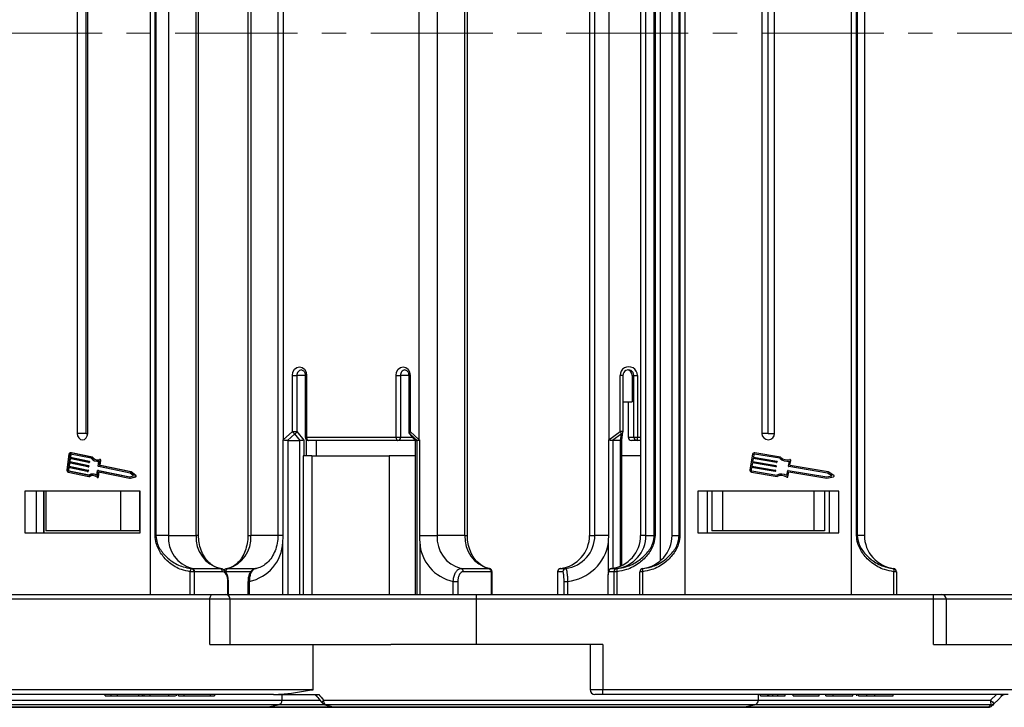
# Model space of a CAD drawing. Header units: millimetres. Extents: x -976 to 1106, y 28 to 1486.
# Tile 9 of 51: x -141 to 12, y 386 to 493. Entities that reach past the tile are written whole.
import ezdxf

# ---------------------------------------------------------------- set-up
doc = ezdxf.new("R2010")
doc.units = ezdxf.units.MM
doc.linetypes.add('CENTERX2', pattern=[20.32, 12.7, -2.54, 2.54, -2.54])

msp = doc.modelspace()

# ---------------------------------------------------------------- linework, layer by layer
at = {"color": 7, "linetype": 'Continuous', "lineweight": 25}
for p, q in [((-120.669, 490.732), (-120.669, 578.232)), ((-37.324, 578.232), (-37.324, 490.732)), ((-11.324, 490.732), (-11.324, 578.232)), ((-41.193, 573.029), (-41.193, 490.732)), ((-119.951, 490.732), (-119.951, 569.036)), ((-119.834, 569.036), (-119.834, 490.732)), ((-117.881, 569.036), (-117.881, 490.732)), ((-113.543, 490.732), (-113.543, 569.036)), ((-113.175, 490.732), (-113.175, 569.036)), ((-105.477, 569.036), (-105.477, 490.732)), ((-105.038, 569.036), (-105.038, 490.732)), ((-100.795, 569.036), (-100.795, 490.732)), ((-75.953, 569.036), (-75.953, 490.732)), ((-71.615, 490.732), (-71.615, 569.036)), ((-71.247, 490.732), (-71.247, 569.036)), ((-52.201, 569.036), (-52.201, 490.732)), ((-52.189, 569.036), (-52.189, 490.732)), ((-51.365, 490.732), (-51.365, 569.036)), ((-44.236, 569.036), (-44.236, 490.732)), ((-44.224, 569.036), (-44.224, 490.732)), ((-43.4, 490.732), (-43.4, 569.036)), ((-42.089, 490.732), (-42.089, 569.036)), ((-41.97, 569.036), (-41.97, 490.732)), ((-39.324, 490.732), (-39.324, 569.036)), ((-38.203, 490.732), (-38.203, 569.036)), ((-38.088, 569.036), (-38.088, 490.732)), ((-10.56, 490.732), (-10.56, 569.036)), ((-10.445, 569.036), (-10.445, 490.732)), ((-9.324, 569.036), (-9.324, 490.732)), ((-132.09, 553.132), (-132.09, 490.732)), ((-130.696, 490.732), (-130.696, 553.132)), ((-130.459, 490.732), (-130.459, 553.132)), ((-99.952, 554.125), (-99.952, 490.732)), ((-78.741, 490.732), (-78.741, 554.125)), ((-49.157, 554.125), (-49.157, 490.732)), ((-25.324, 553.132), (-25.324, 490.732)), ((-24.324, 490.732), (-24.324, 553.132)), ((-23.324, 490.732), (-23.324, 553.132)), ((-132.09, 490.732), (-132.09, 428.332)), ((-130.696, 428.332), (-130.696, 490.732)), ((-130.459, 428.332), (-130.459, 490.732)), ((-120.669, 403.232), (-120.669, 490.732)), ((-119.951, 412.429), (-119.951, 490.732)), ((-119.834, 490.732), (-119.834, 412.429)), ((-117.881, 490.732), (-117.881, 412.429)), ((-113.543, 412.429), (-113.543, 490.732)), ((-113.175, 412.429), (-113.175, 490.732)), ((-105.477, 490.732), (-105.477, 412.429)), ((-105.038, 490.732), (-105.038, 412.429)), ((-100.795, 490.732), (-100.795, 412.429)), ((-99.952, 490.732), (-99.952, 427.34)), ((-78.741, 427.34), (-78.741, 490.732)), ((-75.953, 490.732), (-75.953, 412.429)), ((-71.615, 412.429), (-71.615, 490.732)), ((-71.247, 412.429), (-71.247, 490.732)), ((-52.201, 490.732), (-52.201, 412.429)), ((-52.189, 490.732), (-52.189, 412.429)), ((-51.365, 412.429), (-51.365, 490.732)), ((-49.157, 490.732), (-49.157, 427.34)), ((-44.236, 490.732), (-44.236, 412.429)), ((-44.224, 490.732), (-44.224, 412.429)), ((-43.4, 412.429), (-43.4, 490.732)), ((-42.089, 412.429), (-42.089, 490.732)), ((-41.97, 490.732), (-41.97, 412.429)), ((-41.193, 490.732), (-41.193, 408.436)), ((-39.324, 412.429), (-39.324, 490.732)), ((-38.203, 412.429), (-38.203, 490.732)), ((-38.088, 490.732), (-38.088, 412.429)), ((-37.324, 490.732), (-37.324, 403.232)), ((-25.324, 490.732), (-25.324, 428.332)), ((-24.324, 428.332), (-24.324, 490.732)), ((-23.324, 428.332), (-23.324, 490.732)), ((-11.324, 403.232), (-11.324, 490.732)), ((-10.56, 412.429), (-10.56, 490.732)), ((-10.445, 490.732), (-10.445, 412.429)), ((-9.324, 490.732), (-9.324, 412.429)), ((-98.524, 428.609), (-98.524, 437.382)), ((-98.524, 437.382), (-97.827, 437.382)), ((-97.827, 437.382), (-97.827, 428.609)), ((-96.532, 437.382), (-96.532, 427.732)), ((-96.321, 437.382), (-96.321, 427.732)), ((-82.371, 427.732), (-82.371, 437.382)), ((-82.371, 437.382), (-81.674, 437.382)), ((-81.674, 437.382), (-81.674, 427.732)), ((-80.379, 437.382), (-80.379, 428.609)), ((-80.168, 437.382), (-80.168, 428.609)), ((-47.418, 428.609), (-47.418, 437.382)), ((-46.973, 428.609), (-46.973, 437.382)), ((-45.561, 437.382), (-45.286, 437.382)), ((-45.561, 437.382), (-45.561, 433.232)), ((-45.286, 437.382), (-44.734, 437.382)), ((-45.286, 427.732), (-45.286, 437.382)), ((-44.734, 437.382), (-44.734, 427.732)), ((-46.973, 433.232), (-45.561, 433.232)), ((-46.165, 433.232), (-46.165, 427.732)), ((-99.952, 427.34), (-98.524, 428.609)), ((-98.524, 428.609), (-97.827, 428.609)), ((-97.827, 428.609), (-96.729, 427.302)), ((-80.168, 428.609), (-78.741, 427.34)), ((-49.157, 427.34), (-47.418, 428.609)), ((-47.179, 427.279), (-46.979, 428.531)), ((-130.696, 428.332), (-132.09, 428.332)), ((-130.696, 428.332), (-130.459, 428.332)), ((-99.989, 412.429), (-99.989, 427.315)), ((-98.167, 428.256), (-99.321, 427.229)), ((-99.243, 427.232), (-97.351, 427.232)), ((-99.243, 427.232), (-99.243, 403.232)), ((-97.306, 427.231), (-98.167, 428.256)), ((-97.351, 403.232), (-97.351, 427.232)), ((-96.381, 427.374), (-96.381, 424.832)), ((-96.321, 427.732), (-82.371, 427.732)), ((-82.082, 427.232), (-96.032, 427.232)), ((-94.832, 427.232), (-94.832, 424.832)), ((-82.371, 427.732), (-81.674, 427.732)), ((-79.375, 427.232), (-82.082, 427.232)), ((-80.262, 428.288), (-79.372, 427.229)), ((-79.075, 427.229), (-80.229, 428.256)), ((-80.229, 428.256), (-79.369, 427.231)), ((-79.373, 427.234), (-79.373, 403.232)), ((-79.369, 427.231), (-79.366, 427.234)), ((-79.363, 427.232), (-79.089, 427.232)), ((-79.363, 427.232), (-79.363, 403.232)), ((-79.089, 403.232), (-79.089, 427.232)), ((-78.703, 427.315), (-78.703, 412.429)), ((-49.203, 412.429), (-49.203, 427.315)), ((-47.191, 428.256), (-48.598, 427.229)), ((-47.382, 427.232), (-48.548, 427.232)), ((-47.355, 427.231), (-47.191, 428.256)), ((-47.179, 407.73), (-47.179, 427.284)), ((-46.165, 427.732), (-45.286, 427.732)), ((-44.789, 427.232), (-45.668, 427.232)), ((-45.286, 427.732), (-44.734, 427.732)), ((-44.236, 427.232), (-44.789, 427.232)), ((-24.324, 428.332), (-25.324, 428.332)), ((-24.324, 428.332), (-23.324, 428.332)), ((-133.383, 425.073), (-133.719, 422.661)), ((-133.303, 424.436), (-133.373, 423.933)), ((-133.373, 423.933), (-130.401, 423.311)), ((-133.373, 423.933), (-133.257, 423.933)), ((-130.331, 423.814), (-133.303, 424.436)), ((-133.219, 425.039), (-133.275, 424.637)), ((-133.275, 424.637), (-130.303, 424.015)), ((-133.275, 424.637), (-133.159, 424.637)), ((-133.19, 424.412), (-133.257, 423.933)), ((-133.257, 423.933), (-130.285, 423.311)), ((-133.219, 425.039), (-133.103, 425.039)), ((-133.103, 425.039), (-133.159, 424.637)), ((-133.159, 424.637), (-130.187, 424.015)), ((-133.021, 425.328), (-133.137, 425.328)), ((-129.922, 424.452), (-133.123, 425.122)), ((-129.843, 424.643), (-133.095, 425.323)), ((-133.095, 425.323), (-132.979, 425.323)), ((-132.979, 425.323), (-133.021, 425.328)), ((-129.727, 424.643), (-132.979, 425.323)), ((-130.303, 424.015), (-130.187, 424.015)), ((-130.269, 423.956), (-130.283, 423.855)), ((-130.283, 423.855), (-130.167, 423.855)), ((-130.269, 423.956), (-130.153, 423.956)), ((-130.153, 423.956), (-130.167, 423.855)), ((-129.843, 424.643), (-129.727, 424.643)), ((-128.961, 423.985), (-128.845, 423.985)), ((-128.813, 423.237), (-128.704, 424.014)), ((-128.621, 423.404), (-128.519, 424.131)), ((-128.486, 424.25), (-128.601, 424.25)), ((-128.519, 424.131), (-128.404, 424.131)), ((-128.505, 423.404), (-128.404, 424.131)), ((-96.841, 424.832), (-96.841, 403.232)), ((-95.528, 424.832), (-96.841, 424.832)), ((-95.528, 424.832), (-95.528, 403.232)), ((-95.528, 424.832), (-83.454, 424.832)), ((-83.454, 424.832), (-83.454, 403.232)), ((-79.373, 424.832), (-83.454, 424.832)), ((-44.236, 424.832), (-47.179, 424.832)), ((-26.767, 425.073), (-27.179, 422.661)), ((-26.669, 424.436), (-26.755, 423.933)), ((-26.755, 423.933), (-23.111, 423.311)), ((-23.026, 423.814), (-26.669, 424.436)), ((-26.566, 425.039), (-26.634, 424.637)), ((-26.634, 424.637), (-22.991, 424.015)), ((-22.525, 424.452), (-26.448, 425.122)), ((-22.428, 424.643), (-26.414, 425.323)), ((-22.95, 423.956), (-22.967, 423.855)), ((-21.165, 423.237), (-21.032, 424.014)), ((-20.93, 423.404), (-20.805, 424.131)), ((-133.499, 423.029), (-133.555, 422.627)), ((-133.555, 422.627), (-133.439, 422.627)), ((-133.515, 422.308), (-130.263, 421.627)), ((-130.527, 422.407), (-133.499, 423.029)), ((-133.487, 422.509), (-130.286, 421.839)), ((-133.487, 422.509), (-133.371, 422.509)), ((-133.401, 423.732), (-133.471, 423.23)), ((-133.471, 423.23), (-130.499, 422.608)), ((-133.471, 423.23), (-133.355, 423.23)), ((-133.386, 423.005), (-133.439, 422.627)), ((-130.429, 423.11), (-133.401, 423.732)), ((-133.371, 422.509), (-130.253, 421.856)), ((-133.288, 423.709), (-133.355, 423.23)), ((-133.355, 423.23), (-130.383, 422.608)), ((-130.52, 422.406), (-130.404, 422.406)), ((-130.499, 422.608), (-130.383, 422.608)), ((-130.465, 422.549), (-130.479, 422.448)), ((-130.479, 422.448), (-130.363, 422.448)), ((-130.465, 422.549), (-130.349, 422.549)), ((-130.422, 423.109), (-130.306, 423.109)), ((-130.401, 423.311), (-130.285, 423.311)), ((-130.367, 423.252), (-130.381, 423.152)), ((-130.381, 423.152), (-130.265, 423.152)), ((-130.367, 423.252), (-130.251, 423.252)), ((-130.349, 422.549), (-130.363, 422.448)), ((-130.324, 423.813), (-130.208, 423.813)), ((-130.251, 423.252), (-130.265, 423.152)), ((-129.019, 421.757), (-128.911, 422.534)), ((-128.876, 421.571), (-128.768, 422.349)), ((-128.754, 422.576), (-128.87, 422.576)), ((-128.863, 422.575), (-123.923, 421.541)), ((-128.863, 422.575), (-128.747, 422.575)), ((-123.839, 422.144), (-128.779, 423.178)), ((-128.768, 422.349), (-123.917, 421.333)), ((-128.76, 421.571), (-128.655, 422.325)), ((-128.754, 422.576), (-128.747, 422.575)), ((-128.747, 422.575), (-123.874, 421.555)), ((-128.621, 423.404), (-128.505, 423.404)), ((-123.777, 422.338), (-128.587, 423.345)), ((-128.587, 423.345), (-128.471, 423.345)), ((-123.662, 422.338), (-128.471, 423.345)), ((-123.047, 421.763), (-123.777, 422.338)), ((-123.777, 422.338), (-123.662, 422.338)), ((-122.932, 421.763), (-123.662, 422.338)), ((-26.909, 423.029), (-26.978, 422.627)), ((-26.929, 422.308), (-22.943, 421.627)), ((-23.266, 422.407), (-26.909, 423.029)), ((-26.894, 422.509), (-22.971, 421.839)), ((-26.789, 423.732), (-26.875, 423.23)), ((-26.875, 423.23), (-23.232, 422.608)), ((-23.146, 423.11), (-26.789, 423.732)), ((-23.19, 422.549), (-23.207, 422.448)), ((-23.07, 423.252), (-23.087, 423.152)), ((-21.418, 421.757), (-21.285, 422.534)), ((-21.243, 421.571), (-21.11, 422.349)), ((-21.226, 422.575), (-15.171, 421.541)), ((-15.068, 422.144), (-21.123, 423.178)), ((-21.11, 422.349), (-15.165, 421.333)), ((-14.993, 422.338), (-20.888, 423.345)), ((-14.098, 421.763), (-14.993, 422.338)), ((-130.263, 421.627), (-130.147, 421.627)), ((-129.603, 421.986), (-129.719, 421.986)), ((-128.958, 421.486), (-128.842, 421.486)), ((-128.876, 421.571), (-128.76, 421.571)), ((-123.923, 421.541), (-123.302, 421.722)), ((-123.917, 421.333), (-123.073, 421.578)), ((-123.917, 421.333), (-123.802, 421.333)), ((-123.302, 421.722), (-123.839, 422.144)), ((-123.802, 421.333), (-122.957, 421.578)), ((-123.073, 421.578), (-122.957, 421.578)), ((-123.047, 421.763), (-122.932, 421.763)), ((-15.171, 421.541), (-14.41, 421.722)), ((-15.165, 421.333), (-14.13, 421.578)), ((-14.41, 421.722), (-15.068, 422.144)), ((-122.301, 419.332), (-140.248, 419.332)), ((-140.248, 419.332), (-140.248, 412.832)), ((-138.513, 419.332), (-138.513, 412.832)), ((-137.347, 419.332), (-137.347, 412.832)), ((-137.29, 419.332), (-137.29, 412.832)), ((-136.969, 419.332), (-136.969, 413.132)), ((-125.353, 419.332), (-125.353, 413.132)), ((-122.36, 419.332), (-122.36, 413.132)), ((-122.301, 412.832), (-122.301, 419.332)), ((-13.324, 419.332), (-35.324, 419.332)), ((-35.324, 419.332), (-35.324, 412.832)), ((-33.825, 419.332), (-33.825, 412.832)), ((-33.824, 419.332), (-33.824, 412.832)), ((-33.124, 419.332), (-33.124, 413.132)), ((-31.444, 419.332), (-31.444, 413.132)), ((-17.205, 419.332), (-17.205, 413.132)), ((-15.524, 419.332), (-15.524, 413.132)), ((-14.824, 419.332), (-14.824, 412.832)), ((-13.324, 412.832), (-13.324, 419.332)), ((-125.353, 413.132), (-136.969, 413.132)), ((-122.36, 413.132), (-125.353, 413.132)), ((-31.444, 413.132), (-33.124, 413.132)), ((-17.205, 413.132), (-31.444, 413.132)), ((-15.524, 413.132), (-17.205, 413.132)), ((-140.248, 412.832), (-122.301, 412.832)), ((-119.951, 412.429), (-119.834, 412.429)), ((-117.881, 412.429), (-119.834, 412.429)), ((-117.881, 412.429), (-113.543, 412.429)), ((-78.703, 412.429), (-75.953, 412.429)), ((-71.615, 412.429), (-75.953, 412.429)), ((-52.189, 412.429), (-52.201, 412.429)), ((-52.189, 412.429), (-51.365, 412.429)), ((-49.203, 412.429), (-51.365, 412.429)), ((-44.236, 412.429), (-44.224, 412.429)), ((-43.4, 412.429), (-44.224, 412.429)), ((-43.4, 412.429), (-42.089, 412.429)), ((-41.97, 412.429), (-42.089, 412.429)), ((-39.324, 412.429), (-38.203, 412.429)), ((-38.203, 412.429), (-38.088, 412.429)), ((-35.324, 412.832), (-13.324, 412.832)), ((-10.56, 412.429), (-10.445, 412.429)), ((-9.324, 412.429), (-10.445, 412.429)), ((-100.015, 403.232), (-100.015, 411.375)), ((-78.678, 411.375), (-78.678, 403.232)), ((-114.233, 407.264), (-114.159, 407.268)), ((-114.159, 407.268), (-109.822, 407.268)), ((-72.231, 407.268), (-67.894, 407.268)), ((-67.894, 407.268), (-67.82, 407.264)), ((-56.723, 407.268), (-55.899, 407.268)), ((-48.758, 407.268), (-47.934, 407.268)), ((-47.934, 407.268), (-47.92, 407.264)), ((-43.886, 407.268), (-43.886, 407.264)), ((-4.763, 407.264), (-4.763, 407.268)), ((-114.462, 403.232), (-114.462, 406.769)), ((-113.857, 406.769), (-114.462, 406.769)), ((-113.802, 406.772), (-113.857, 406.769)), ((-113.857, 406.769), (-113.857, 403.232)), ((-109.464, 406.772), (-113.802, 406.772)), ((-108.522, 405.262), (-108.552, 405.759)), ((-67.536, 406.772), (-71.873, 406.772)), ((-67.481, 406.769), (-67.536, 406.772)), ((-67.481, 403.232), (-67.481, 406.769)), ((-67.389, 403.232), (-67.389, 406.769)), ((-57.172, 406.769), (-57.172, 403.232)), ((-57.159, 406.772), (-57.169, 406.769)), ((-57.169, 406.769), (-57.169, 403.232)), ((-56.335, 406.772), (-57.159, 406.772)), ((-48.37, 406.772), (-49.194, 406.772)), ((-48.36, 406.769), (-48.37, 406.772)), ((-48.36, 403.232), (-48.36, 406.769)), ((-47.913, 406.769), (-48.36, 406.769)), ((-47.913, 406.769), (-47.913, 403.232)), ((-43.929, 406.769), (-44.324, 406.769)), ((-44.324, 403.232), (-44.324, 406.769)), ((-43.929, 406.769), (-43.929, 403.232)), ((-4.72, 403.232), (-4.72, 406.769)), ((-4.324, 406.769), (-4.72, 406.769)), ((-4.324, 406.769), (-4.324, 403.232)), ((-108.597, 403.232), (-108.597, 405.263)), ((-108.505, 403.232), (-108.505, 405.263)), ((-108.505, 405.263), (-108.505, 405.263)), ((-105.465, 405.263), (-105.465, 403.232)), ((-105.255, 405.263), (-105.255, 403.232)), ((-73.438, 405.263), (-72.741, 405.263)), ((-73.438, 403.232), (-73.438, 405.263)), ((-72.741, 405.263), (-72.741, 403.232)), ((-56.17, 405.263), (-55.618, 405.263)), ((-56.17, 403.232), (-56.17, 405.263)), ((-55.618, 405.263), (-55.618, 403.232)), ((-49.362, 405.263), (-49.362, 403.232)), ((-49.362, 405.263), (-49.359, 405.263)), ((-49.359, 405.263), (-49.359, 403.232)), ((-111.401, 402.482), (-169.55, 402.482)), ((-169.117, 403.232), (-110.967, 403.232)), ((-111.401, 395.432), (-111.401, 402.482)), ((-110.967, 403.232), (-108.995, 403.232)), ((-108.995, 403.232), (-69.824, 403.232)), ((-108.245, 395.432), (-108.245, 402.482)), ((-69.824, 402.482), (-69.824, 403.232)), ((-69.824, 403.232), (1.454, 403.232)), ((-69.824, 395.432), (-69.824, 402.482)), ((1.454, 402.482), (-69.824, 402.482)), ((1.454, 402.482), (1.454, 403.232)), ((1.454, 403.232), (2.704, 403.232)), ((1.454, 395.432), (1.454, 402.482)), ((2.704, 403.232), (21.176, 403.232)), ((3.454, 395.432), (3.454, 402.482)), ((-111.401, 395.432), (-95.312, 395.432)), ((-95.312, 388.35), (-95.312, 395.432)), ((-95.312, 395.432), (-83.198, 395.432)), ((-69.824, 395.432), (-83.198, 395.432)), ((-50.102, 395.432), (-69.824, 395.432)), ((-52.102, 395.432), (-52.102, 388.382)), ((-50.102, 395.432), (-50.102, 388.382)), ((1.454, 395.432), (21.176, 395.432)), ((-153.461, 388.382), (-95.565, 388.382)), ((-101.477, 387.632), (-153.027, 387.632)), ((-127.737, 387.432), (-127.737, 387.632)), ((-127.737, 387.432), (-126.795, 387.432)), ((-126.795, 387.432), (-126.795, 387.632)), ((-126.795, 387.432), (-125.791, 387.432)), ((-125.791, 387.432), (-125.791, 387.632)), ((-125.791, 387.432), (-122.465, 387.432)), ((-123.986, 387.407), (-123.986, 387.432)), ((-122.465, 387.432), (-122.465, 387.632)), ((-122.465, 387.432), (-121.887, 387.432)), ((-121.887, 387.432), (-121.887, 387.632)), ((-121.887, 387.432), (-121.65, 387.432)), ((-121.65, 387.432), (-121.65, 387.632)), ((-121.65, 387.432), (-120.708, 387.432)), ((-120.708, 387.432), (-120.708, 387.632)), ((-120.708, 387.432), (-117.817, 387.432)), ((-117.817, 387.432), (-117.817, 387.632)), ((-117.817, 387.432), (-116.79, 387.432)), ((-116.661, 387.632), (-116.661, 387.407)), ((-116.321, 387.432), (-116.321, 387.632)), ((-115.425, 387.432), (-115.425, 387.632)), ((-111.312, 387.432), (-111.312, 387.632)), ((-110.613, 387.407), (-110.613, 387.632)), ((-101.477, 387.632), (-94.424, 387.632)), ((-100.131, 386.747), (-100.131, 387.632)), ((-50.102, 387.632), (-51.352, 387.632)), ((-50.102, 388.382), (20.865, 388.382)), ((-50.102, 387.632), (-50.102, 388.382)), ((13.086, 387.632), (-50.102, 387.632)), ((-25.866, 386.747), (-25.866, 387.632)), ((-25.516, 387.432), (-25.516, 387.632)), ((-25.516, 387.432), (-24.362, 387.432)), ((-24.362, 387.432), (-24.362, 387.632)), ((-24.206, 387.432), (-24.206, 387.632)), ((-23.588, 387.432), (-23.588, 387.632)), ((-22.824, 387.432), (-22.824, 387.632)), ((-22.824, 387.432), (-21.67, 387.432)), ((-21.67, 387.432), (-21.67, 387.632)), ((-20.439, 387.432), (-20.439, 387.632)), ((-20.439, 387.432), (-16.362, 387.432)), ((-16.362, 387.432), (-16.362, 387.632)), ((-15.362, 387.432), (-15.362, 387.632)), ((-15.362, 387.432), (-14.208, 387.432)), ((-14.208, 387.432), (-14.208, 387.632)), ((-14.208, 387.432), (-11.131, 387.432)), ((-11.131, 387.432), (-11.131, 387.632)), ((-10.516, 387.432), (-10.516, 387.632)), ((-10.248, 387.432), (-10.248, 387.632)), ((-8.943, 387.432), (-8.943, 387.632)), ((-7.678, 387.432), (-7.678, 387.632)), ((-4.824, 387.432), (-4.824, 387.632)), ((10.36, 386.747), (11.26, 387.632)), ((-102.705, 385.632), (-182.394, 385.632)), ((-91.901, 385.632), (-102.705, 385.632)), ((-102.558, 385.647), (-100.733, 386.012)), ((-93.465, 386.033), (-92.099, 385.666)), ((-28.44, 385.632), (-91.901, 385.632)), ((10.028, 385.632), (-28.44, 385.632)), ((-28.293, 385.647), (-26.469, 386.012))]:
    msp.add_line(p, q, dxfattribs=at)
at = {"color": 1, "linetype": 'CENTERX2', "lineweight": 13, "ltscale": 1.5}
msp.add_line((877.614, 490.732), (-237.614, 490.732), dxfattribs=at)
at = {"color": 8, "linetype": 'Continuous', "lineweight": 25}
for p, q in [((-96.532, 437.382), (-97.827, 437.382)), ((-96.321, 437.382), (-96.532, 437.382)), ((-80.379, 437.382), (-81.674, 437.382)), ((-80.168, 437.382), (-80.379, 437.382)), ((-46.973, 437.382), (-47.418, 437.382)), ((-80.168, 428.609), (-80.379, 428.609)), ((-46.973, 428.609), (-47.418, 428.609)), ((-96.729, 427.302), (-96.729, 424.832)), ((-96.321, 427.732), (-96.532, 427.732)), ((-81.674, 427.732), (-79.796, 427.732)), ((-48.548, 427.232), (-48.548, 407.299)), ((-47.382, 407.638), (-47.382, 427.232)), ((-44.734, 427.732), (-44.236, 427.732)), ((-113.175, 412.429), (-113.543, 412.429)), ((-105.477, 412.429), (-105.038, 412.429)), ((-100.795, 412.429), (-105.038, 412.429)), ((-99.989, 412.429), (-100.795, 412.429)), ((-71.615, 412.429), (-71.247, 412.429)), ((-49.235, 406.806), (-49.235, 411.375)), ((-108.6, 407.268), (-104.167, 407.268)), ((-105.004, 406.772), (-108.942, 406.772)), ((-67.389, 406.769), (-67.481, 406.769)), ((-57.169, 406.769), (-57.172, 406.769)), ((-108.597, 405.263), (-108.505, 405.263)), ((-105.465, 405.263), (-105.255, 405.263)), ((-108.245, 402.482), (-111.401, 402.482)), ((-69.824, 402.482), (-108.245, 402.482)), ((3.454, 402.482), (1.454, 402.482)), ((21.176, 402.482), (3.454, 402.482)), ((-52.102, 388.382), (-50.102, 388.382)), ((-184.951, 386.747), (-100.131, 386.747)), ((-100.733, 386.012), (-184.392, 386.012)), ((-182.53, 385.647), (-102.558, 385.647)), ((-102.558, 385.647), (-92.048, 385.647)), ((-93.446, 386.012), (-100.733, 386.012)), ((-100.131, 386.747), (-94.305, 386.747)), ((-93.671, 386.747), (-25.866, 386.747)), ((-26.469, 386.012), (-93.345, 386.012)), ((-91.979, 385.647), (-28.293, 385.647)), ((-28.293, 385.647), (10.02, 385.647)), ((10.387, 386.012), (-26.469, 386.012)), ((-25.866, 386.747), (10.36, 386.747))]:
    msp.add_line(p, q, dxfattribs=at)
at = {"color": 7, "linetype": 'Continuous', "lineweight": 25, "flags": 128}
for points in [[(-98.524, 437.382), (-98.44, 437.899), (-98.202, 438.337), (-97.844, 438.63), (-97.423, 438.732), (-97.001, 438.63), (-96.644, 438.337), (-96.405, 437.899), (-96.321, 437.382)], [(-82.371, 437.382), (-82.287, 437.899), (-82.049, 438.337), (-81.691, 438.63), (-81.27, 438.732), (-80.848, 438.63), (-80.491, 438.337), (-80.252, 437.899), (-80.168, 437.382)], [(-132.09, 428.332), (-132.028, 427.95), (-131.851, 427.625), (-131.587, 427.409), (-131.274, 427.332), (-130.962, 427.409), (-130.698, 427.625), (-130.521, 427.95), (-130.459, 428.332)], [(-96.321, 427.732), (-96.316, 427.635), (-96.299, 427.541), (-96.273, 427.455), (-96.237, 427.379), (-96.193, 427.317), (-96.143, 427.271), (-96.089, 427.242), (-96.032, 427.232)], [(-82.371, 427.732), (-82.366, 427.635), (-82.349, 427.541), (-82.322, 427.455), (-82.286, 427.379), (-82.243, 427.317), (-82.193, 427.271), (-82.138, 427.242), (-82.082, 427.232)], [(-128.707, 423.994), (-128.752, 423.989), (-128.845, 423.985)], [(-128.519, 424.131), (-128.518, 424.157), (-128.523, 424.182), (-128.532, 424.205), (-128.546, 424.224), (-128.563, 424.239), (-128.582, 424.248), (-128.603, 424.25), (-128.624, 424.247)], [(-129.006, 421.505), (-128.987, 421.493), (-128.967, 421.487), (-128.946, 421.487), (-128.926, 421.494), (-128.908, 421.507), (-128.893, 421.525), (-128.882, 421.547), (-128.876, 421.571)], [(-111.401, 402.482), (-111.393, 402.629), (-111.368, 402.769), (-111.328, 402.899), (-111.274, 403.013), (-111.208, 403.106), (-111.133, 403.175), (-111.052, 403.218), (-110.967, 403.232)], [(12.119, 387.413), (11.521, 386.815), (10.924, 386.217)], [(12.491, 387.632), (12.492, 387.629), (12.493, 387.625), (12.493, 387.623), (12.494, 387.62), (12.494, 387.619), (12.494, 387.617), (12.494, 387.616), (12.494, 387.616)], [(10.02, 385.647), (10.021, 385.644), (10.022, 385.641), (10.023, 385.638), (10.024, 385.636), (10.025, 385.635), (10.026, 385.633), (10.027, 385.633), (10.028, 385.632)]]:
    msp.add_lwpolyline(points, dxfattribs=at)
at = {"color": 8, "linetype": 'Continuous', "lineweight": 25, "flags": 128}
for points in [[(-80.262, 428.288), (-80.261, 428.286), (-80.229, 428.256)], [(-93.839, 386.264), (-93.859, 386.3), (-93.868, 386.366), (-93.852, 386.447), (-93.813, 386.54), (-93.752, 386.642), (-93.671, 386.747)]]:
    msp.add_lwpolyline(points, dxfattribs=at)
at = {"color": 8, "linetype": 'Continuous', "lineweight": 25}
for centre, radius, start, end in [((-97.06, 437.464), 0.772, 95.42144, 186.08973), ((-80.907, 437.464), 0.772, 95.42144, 186.08973), ((-47.35, 428.598), 0.377, 294.92685, 349.7374), ((-56.674, 406.773), 0.495, 119.84764, 180.5216), ((-94.689, 387.57), 0.184, 159.98018, 214.46987)]:
    msp.add_arc(centre, radius, start, end, dxfattribs=at)
at = {"color": 7, "linetype": 'Continuous', "lineweight": 25}
for centre, radius, start, end in [((-46.076, 437.389), 1.342, 359.72068, 180.27932), ((-46.131, 437.387), 0.845, 359.72003, 180.27997), ((-46.409, 437.385), 0.848, 359.84716, 80.45577), ((-97.68, 429.106), 0.979, 210.45082, 240.20705), ((-98.469, 428.886), 0.699, 295.64552, 336.68763), ((-79.879, 428.609), 0.5, 180, 220.0352), ((-79.886, 428.379), 0.365, 140.78343, 199.6972), ((-49.71, 426.89), 2.866, 28.4687, 36.87375), ((-47.473, 428.609), 0.5, 350.93241, 0), ((-99.13, 427.828), 0.956, 210.68066, 216.1139), ((-96.032, 427.732), 0.5, 180, 270), ((-82.133, 427.691), 0.461, 276.38231, 5.20124), ((-78.05, 426.93), 0.803, 149.27378, 155.36932), ((-53.529, 424.187), 5.39, 34.81271, 35.79781), ((-45.667, 427.731), 0.498, 179.82654, 269.82578), ((-44.788, 427.731), 0.499, 179.82822, 269.82581), ((-45.914, 427.609), 1.186, 341.48706, 5.97502), ((-24.324, 428.332), 1, 180, 0), ((-133.122, 425.065), 0.26, 83.86664, 178.05664), ((-133.132, 425.036), 0.0868, 83.88233, 178.04727), ((-133, 425.028), 0.104, 127.4606, 173.64324), ((-130.326, 423.857), 0.0434, 263.8604, 358.05905), ((-130.318, 423.966), 0.0508, 348.0774, 71.97964), ((-130.211, 423.857), 0.0446, 274.56064, 357.36406), ((-130.203, 423.966), 0.0508, 348.06656, 71.99048), ((-128.954, 425.231), 1.242, 218.8116, 281.62034), ((-128.96, 425.286), 1.093, 216.08769, 287.91745), ((-128.812, 425.334), 1.147, 217.08, 265.45546), ((-128.496, 424.155), 0.0958, 345.52993, 83.54975), ((-26.465, 425.022), 0.306, 80.30687, 170.30687), ((-26.465, 425.022), 0.102, 80.30687, 170.30687), ((-23.017, 423.864), 0.051, 260.30687, 350.30687), ((-23, 423.965), 0.051, 350.30687, 80.30687), ((-21.347, 425.705), 1.719, 226.74758, 280.54353), ((-21.347, 425.705), 1.515, 224.48921, 285.82188), ((-20.906, 424.148), 0.102, 350.30687, 105.82188), ((-133.42, 422.598), 0.305, 168.05573, 251.98262), ((-133.455, 422.606), 0.102, 168.05344, 251.98643), ((-133.34, 422.606), 0.102, 168.05344, 251.98643), ((-130.522, 422.45), 0.0434, 263.87341, 358.02844), ((-130.514, 422.559), 0.0508, 348.03906, 71.99622), ((-130.424, 423.153), 0.0434, 263.89383, 358.02829), ((-130.408, 422.45), 0.0446, 274.56904, 357.33485), ((-130.416, 423.263), 0.0508, 348.0774, 71.97964), ((-130.399, 422.559), 0.0508, 348.03906, 71.99622), ((-130.309, 423.154), 0.0446, 274.5471, 357.35679), ((-130.301, 423.263), 0.0508, 348.0774, 71.97964), ((-128.867, 422.532), 0.0434, 83.84533, 178.07412), ((-128.763, 423.227), 0.0508, 168.0295, 251.99322), ((-128.571, 423.393), 0.0508, 168.0774, 251.97964), ((-128.455, 423.393), 0.0508, 168.0774, 251.97964), ((-26.877, 422.61), 0.306, 170.30687, 260.30687), ((-26.877, 422.61), 0.102, 170.30687, 260.30687), ((-23.257, 422.457), 0.051, 260.30687, 350.30687), ((-23.24, 422.557), 0.051, 350.30687, 80.30687), ((-23.137, 423.16), 0.051, 260.30687, 350.30687), ((-23.12, 423.261), 0.051, 350.30687, 80.30687), ((-21.235, 422.525), 0.051, 80.30687, 170.30687), ((-21.115, 423.229), 0.051, 170.30687, 260.30687), ((-20.879, 423.395), 0.051, 170.30687, 260.30687), ((-129.717, 420.803), 1.182, 53.78917, 118.7824), ((-129.716, 420.728), 1.053, 47.5832, 121.29344), ((-129.597, 420.728), 1.055, 93.48284, 121.46446), ((-129.61, 420.789), 1.197, 59.88449, 89.66515), ((-128.85, 421.576), 0.0897, 274.8288, 357.08549), ((-123.118, 421.679), 0.11, 293.90506, 50.23032), ((-123.002, 421.679), 0.11, 293.90506, 50.23032), ((-22.276, 420.267), 1.719, 60.07022, 113.86617), ((-22.276, 420.267), 1.515, 54.79186, 116.12453), ((-21.343, 421.588), 0.102, 234.79186, 350.30687), ((-14.153, 421.678), 0.102, 283.32833, 57.28541), ((-112.946, 412.065), 4.948, 175.78294, 255.80645), ((-108.609, 412.065), 4.948, 175.78328, 255.80611), ((-109.943, 412.004), 4.923, 285.83162, 4.94953), ((-71.018, 412.065), 4.948, 175.78307, 255.80632), ((-66.681, 412.065), 4.948, 175.78323, 255.80637), ((-57.378, 412.416), 5.189, 277.25429, 0.14479), ((-56.554, 412.416), 5.189, 277.25429, 0.14479), ((-49.413, 412.415), 5.189, 277.25401, 0.14506), ((-48.589, 412.416), 5.189, 277.2542, 0.14488), ((-44.524, 412.429), 5.2, 277.05413, 0), ((-4.124, 412.429), 5.2, 180, 262.94587), ((-106.579, 411.7), 6.572, 281.62527, 357.16445), ((-72.114, 411.7), 6.572, 182.83552, 258.37491), ((-56.336, 412.402), 7.176, 275.74335, 351.76572), ((-113.882, 406.801), 0.581, 127.18951, 183.22129), ((-114.353, 406.782), 0.497, 358.45666, 76.02158), ((-114.276, 406.807), 0.476, 355.78283, 75.80486), ((-109.939, 406.807), 0.476, 355.78589, 75.80407), ((-108.471, 406.813), 0.473, 105.83382, 184.94944), ((-72.348, 406.807), 0.476, 355.78283, 75.80486), ((-68.011, 406.807), 0.476, 355.78413, 75.80356), ((-67.932, 406.823), 0.455, 353.11534, 75.74777), ((-67.889, 406.769), 0.5, 360, 80.97776), ((-56.672, 406.769), 0.5, 120.41037, 180), ((-56.66, 406.773), 0.499, 97.25744, 180.14187), ((-55.836, 406.773), 0.499, 97.25631, 180.143), ((-48.695, 406.773), 0.499, 97.25562, 180.14563), ((-47.871, 406.773), 0.499, 97.25562, 180.14563), ((-47.857, 406.765), 0.503, 97.1936, 179.61534), ((-46.439, 407.037), 1.498, 171.29304, 190.31713), ((-43.824, 406.772), 0.5, 97.05413, 180), ((-43.825, 406.768), 0.499, 96.9666, 179.95043), ((-43.196, 406.954), 0.756, 155.78619, 194.16765), ((-4.824, 406.772), 0.5, 0, 82.94587), ((-5.453, 406.954), 0.756, 345.83178, 24.21267), ((-4.824, 406.768), 0.499, 0.04968, 83.03232), ((-108.995, 402.482), 0.75, 0, 90), ((2.704, 402.482), 0.75, 0, 90), ((-95.566, 387.374), 1.008, 75.41024, 89.96924), ((-94.265, 388.383), 1.301, 180.01215, 181.79859), ((-51.352, 388.382), 0.75, 180, 270), ((15.138, 390.808), 4.544, 224.34638, 228.36066), ((-102.705, 386.382), 0.75, 270, 281.30993), ((-100.881, 386.747), 0.75, 281.30993, 0), ((-93.265, 386.747), 0.75, 220.09253, 255.0166), ((-92.901, 386.649), 0.777, 172.72499, 235.11444), ((-93.369, 386.361), 0.35, 255.10155, 273.96987), ((-91.901, 386.382), 0.75, 255.04657, 270), ((-92.004, 385.997), 0.351, 255.13244, 274.1316), ((-91.9, 385.854), 0.222, 249.11166, 269.8085), ((-28.44, 386.382), 0.75, 270, 281.30993), ((-26.616, 386.747), 0.75, 281.30993, 0), ((10.058, 386.356), 0.71, 266.91788, 314.78326), ((10.028, 386.382), 0.75, 270, 315), ((16.581, 386.609), 6.223, 178.72178, 185.50203), ((14.857, 390.966), 6.166, 223.16724, 230.36567), ((10.423, 386.721), 0.71, 267.03133, 314.78241)]:
    msp.add_arc(centre, radius, start, end, dxfattribs=at)
for centre, major_axis, ratio, start_param, end_param in [((-98.795, 426.308), (1.956, 0.59), 0.704898, 1.9778606, 2.0005808), ((-99.437, 426.232), (0.773, 0.773), 0.8218828, 0.6879424, 0.766819), ((-97.545, 426.232), (0.773, 0.773), 0.8218828, 0.6416392, 0.6879424), ((-78.373, 426.232), (-0.997, 0.997), 0.0713967, 6.2119095, 6.2582128), ((-78.099, 426.232), (-0.997, 0.997), 0.0713967, 6.133033, 6.2119095), ((-77.584, 426.308), (1.997, -1.494), 0.0685133, 2.2159358, 2.2386561), ((-49.377, 426.308), (1.952, 1.364), 0.3198437, 1.2408292, 1.2635495), ((-49.344, 426.232), (0.948, 0.948), 0.3364684, 0.3245694, 0.403446), ((-48.179, 426.232), (0.948, 0.948), 0.3364684, 0.2782662, 0.3245694), ((-69.866, 388.693), (42.006, -41.13), 0.3184331, 4.4224891, 4.4429677)]:
    msp.add_ellipse(centre, major_axis=major_axis, ratio=ratio, start_param=start_param, end_param=end_param, dxfattribs=at)
for points, knots in [([(-97.134, 438.226), (-97.124, 438.228), (-97.042, 438.244), (-96.901, 438.178), (-96.713, 438.008), (-96.586, 437.764), (-96.536, 437.543), (-96.533, 437.414), (-96.532, 437.382)], [0, 0, 0, 0, 0.0393121, 0.3146688, 0.531364, 0.7332737, 0.9354097, 1, 1, 1, 1]), ([(-80.981, 438.226), (-80.971, 438.228), (-80.889, 438.244), (-80.748, 438.178), (-80.56, 438.008), (-80.433, 437.764), (-80.383, 437.543), (-80.38, 437.414), (-80.379, 437.382)], [0, 0, 0, 0, 0.0393142, 0.3146686, 0.5313636, 0.7332744, 0.9354096, 1, 1, 1, 1]), ([(-99.902, 427.264), (-99.913, 427.266), (-99.932, 427.27), (-99.957, 427.277), (-99.974, 427.285), (-99.984, 427.297), (-99.988, 427.306), (-99.988, 427.312), (-99.989, 427.315)], [0, 0, 0, 0, 0.3120082, 0.5308935, 0.7513183, 0.8426019, 0.9348029, 1, 1, 1, 1]), ([(-99.321, 427.229), (-99.406, 427.227), (-99.59, 427.221), (-99.785, 427.246), (-99.887, 427.262), (-99.902, 427.264)], [0, 0, 0, 0, 0.4210415, 0.915761, 1, 1, 1, 1]), ([(-96.729, 427.302), (-96.73, 427.302), (-96.762, 427.293), (-96.86, 427.267), (-97.049, 427.232), (-97.225, 427.231), (-97.306, 427.231)], [0, 0, 0, 0, 0.0100763, 0.2295002, 0.6470014, 1, 1, 1, 1]), ([(-78.78, 427.264), (-78.829, 427.255), (-78.955, 427.23), (-79.041, 427.219), (-79.071, 427.228), (-79.075, 427.229)], [0, 0, 0, 0, 0.3574756, 0.9219708, 1, 1, 1, 1]), ([(-78.703, 427.315), (-78.703, 427.313), (-78.704, 427.308), (-78.706, 427.3), (-78.712, 427.291), (-78.729, 427.277), (-78.754, 427.27), (-78.773, 427.266), (-78.78, 427.264)], [0, 0, 0, 0, 0.0449236, 0.1257297, 0.2065167, 0.3390428, 0.7568713, 1, 1, 1, 1]), ([(-49.104, 427.264), (-49.116, 427.266), (-49.137, 427.27), (-49.166, 427.277), (-49.186, 427.285), (-49.198, 427.297), (-49.202, 427.306), (-49.202, 427.312), (-49.203, 427.315)], [0, 0, 0, 0, 0.3119931, 0.530828, 0.7513333, 0.8426098, 0.9347901, 1, 1, 1, 1]), ([(-48.598, 427.229), (-48.659, 427.227), (-48.791, 427.221), (-48.977, 427.246), (-49.088, 427.262), (-49.104, 427.264)], [0, 0, 0, 0, 0.4210283, 0.9157523, 1, 1, 1, 1]), ([(-47.181, 427.28), (-47.18, 427.278), (-47.177, 427.26), (-47.221, 427.232), (-47.313, 427.232), (-47.355, 427.231)], [0, 0, 0, 0, 0.0458123, 0.5628339, 1, 1, 1, 1]), ([(-114.462, 406.769), (-114.925, 406.855), (-116.078, 407.071), (-117.671, 408.001), (-118.997, 409.447), (-119.801, 410.958), (-119.908, 412.006), (-119.951, 412.429)], [0, 0, 0, 0, 0.1717586, 0.4284861, 0.6465018, 0.8576675, 1, 1, 1, 1]), ([(-119.834, 412.429), (-119.784, 412.021), (-119.659, 411.007), (-118.773, 409.609), (-117.397, 408.313), (-115.859, 407.567), (-114.742, 407.321), (-114.291, 407.27), (-114.233, 407.264)], [0, 0, 0, 0, 0.1442722, 0.3583691, 0.5770625, 0.8312307, 0.9783718, 1, 1, 1, 1]), ([(-109.604, 407.245), (-109.729, 407.264), (-110.129, 407.324), (-110.793, 407.596), (-111.579, 408.184), (-112.271, 409.033), (-112.801, 410.11), (-113.12, 411.269), (-113.157, 412.061), (-113.175, 412.429)], [0, 0, 0, 0, 0.0728758, 0.233331, 0.3860656, 0.5488349, 0.7074027, 0.8641637, 1, 1, 1, 1]), ([(-105.477, 412.429), (-105.482, 412.223), (-105.498, 411.598), (-105.686, 410.574), (-106.101, 409.461), (-106.68, 408.532), (-107.367, 407.84), (-108.101, 407.389), (-108.584, 407.293), (-108.827, 407.244)], [0, 0, 0, 0, 0.075366, 0.2289588, 0.3821447, 0.5347899, 0.6876576, 0.8431025, 1, 1, 1, 1]), ([(-100.795, 412.429), (-100.801, 412.225), (-100.818, 411.603), (-101.014, 410.583), (-101.451, 409.469), (-102.066, 408.537), (-102.805, 407.838), (-103.588, 407.391), (-104.113, 407.293), (-104.366, 407.245)], [0, 0, 0, 0, 0.0752168, 0.2301799, 0.3849407, 0.539443, 0.6946506, 0.8528218, 1, 1, 1, 1]), ([(-100.015, 411.375), (-100.014, 411.389), (-99.997, 411.74), (-99.993, 412.092), (-99.989, 412.429)], [0, 0, 0, 0, 0.0418173, 1, 1, 1, 1]), ([(-78.703, 412.429), (-78.699, 412.092), (-78.695, 411.74), (-78.678, 411.389), (-78.678, 411.375)], [0, 0, 0, 0, 0.9581831, 1, 1, 1, 1]), ([(-68.799, 407.625), (-68.851, 407.647), (-69.163, 407.776), (-69.722, 408.272), (-70.401, 409.122), (-70.913, 410.22), (-71.201, 411.349), (-71.233, 412.101), (-71.247, 412.429)], [0, 0, 0, 0, 0.0388297, 0.2337296, 0.4414038, 0.6441417, 0.8447667, 1, 1, 1, 1]), ([(-49.235, 411.375), (-49.234, 411.389), (-49.213, 411.74), (-49.208, 412.092), (-49.203, 412.429)], [0, 0, 0, 0, 0.0418171, 1, 1, 1, 1]), ([(-47.92, 407.264), (-47.457, 407.337), (-46.295, 407.521), (-44.648, 408.318), (-43.21, 409.607), (-42.275, 411.008), (-42.142, 412.021), (-42.089, 412.429)], [0, 0, 0, 0, 0.1686992, 0.4228881, 0.6416003, 0.8557161, 1, 1, 1, 1]), ([(-41.97, 412.429), (-42.017, 412.006), (-42.132, 410.958), (-43.003, 409.447), (-44.439, 408.001), (-46.163, 407.071), (-47.412, 406.855), (-47.913, 406.769)], [0, 0, 0, 0, 0.1423329, 0.3534992, 0.5715144, 0.8282429, 1, 1, 1, 1]), ([(-38.088, 412.429), (-38.134, 412.006), (-38.248, 410.958), (-39.103, 409.447), (-40.515, 408.001), (-42.21, 407.071), (-43.437, 406.855), (-43.929, 406.769)], [0, 0, 0, 0, 0.1423325, 0.3534988, 0.5715136, 0.8282417, 1, 1, 1, 1]), ([(-43.886, 407.264), (-43.435, 407.337), (-42.305, 407.521), (-40.702, 408.318), (-39.299, 409.607), (-38.385, 411.008), (-38.256, 412.021), (-38.203, 412.429)], [0, 0, 0, 0, 0.1686994, 0.4228874, 0.6416001, 0.8557156, 1, 1, 1, 1]), ([(-4.72, 406.769), (-5.212, 406.855), (-6.439, 407.071), (-8.134, 408.001), (-9.545, 409.447), (-10.401, 410.958), (-10.515, 412.006), (-10.56, 412.429)], [0, 0, 0, 0, 0.17175827, 0.42848639, 0.64650118, 0.85766751, 1, 1, 1, 1]), ([(-10.445, 412.429), (-10.393, 412.021), (-10.263, 411.007), (-9.349, 409.609), (-7.947, 408.313), (-6.395, 407.567), (-5.274, 407.321), (-4.821, 407.27), (-4.763, 407.264)], [0, 0, 0, 0, 0.144272, 0.3583691, 0.5770626, 0.8312297, 0.9783707, 1, 1, 1, 1]), ([(-108.552, 405.759), (-108.554, 405.781), (-108.568, 406.059), (-108.765, 406.524), (-109.116, 407), (-109.521, 407.253), (-109.778, 407.249), (-109.872, 407.247)], [0, 0, 0, 0, 0.0264019, 0.3359105, 0.6244752, 0.8628916, 1, 1, 1, 1]), ([(-108.729, 407.23), (-108.783, 407.228), (-108.997, 407.221), (-109.211, 407.103), (-109.324, 406.965), (-109.33, 406.958)], [0, 0, 0, 0, 0.2426732, 0.9614175, 1, 1, 1, 1]), ([(-104.098, 407.259), (-104.123, 407.263), (-104.3, 407.291), (-104.627, 407.151), (-105.006, 406.837), (-105.297, 406.323), (-105.462, 405.758), (-105.447, 405.384), (-105.442, 405.263)], [0, 0, 0, 0, 0.031295, 0.2183328, 0.4063, 0.6270875, 0.8790694, 1, 1, 1, 1]), ([(-104.148, 407.268), (-104.277, 407.246), (-104.534, 407.202), (-104.869, 406.86), (-105.117, 406.356), (-105.245, 405.791), (-105.252, 405.414), (-105.255, 405.263)], [0, 0, 0, 0, 0.2132163, 0.4262458, 0.6399026, 0.8548899, 1, 1, 1, 1]), ([(-73.438, 405.263), (-73.42, 405.489), (-73.385, 405.942), (-73.169, 406.545), (-72.86, 406.999), (-72.528, 407.235), (-72.314, 407.259), (-72.231, 407.268)], [0, 0, 0, 0, 0.21599551, 0.43201377, 0.64792186, 0.86290046, 1, 1, 1, 1]), ([(-67.82, 407.264), (-68.108, 407.332), (-68.785, 407.492), (-69.396, 408.04), (-69.746, 408.354)], [0, 0, 0, 0, 0.4255129, 1, 1, 1, 1]), ([(-56.726, 407.261), (-56.742, 407.261), (-56.812, 407.262), (-56.872, 407.227), (-56.919, 407.2)], [0, 0, 0, 0, 0.232723, 1, 1, 1, 1]), ([(-55.899, 407.268), (-55.873, 407.246), (-55.823, 407.202), (-55.744, 406.86), (-55.678, 406.356), (-55.635, 405.791), (-55.623, 405.414), (-55.618, 405.263)], [0, 0, 0, 0, 0.2132203, 0.4262476, 0.6399026, 0.8548893, 1, 1, 1, 1]), ([(-48.765, 407.256), (-48.8, 407.254), (-48.893, 407.247), (-49.015, 407.17), (-49.118, 407.068), (-49.186, 406.956), (-49.24, 406.814), (-49.29, 406.588), (-49.335, 406.174), (-49.361, 405.673), (-49.359, 405.368), (-49.359, 405.263)], [0, 0, 0, 0, 0.04007007, 0.103274, 0.16030067, 0.21794456, 0.29011778, 0.43280561, 0.67373673, 0.88763534, 1, 1, 1, 1]), ([(-108.597, 405.263), (-108.601, 405.377), (-108.612, 405.66), (-108.718, 406.085), (-108.914, 406.464), (-109.173, 406.722), (-109.367, 406.755), (-109.464, 406.772)], [0, 0, 0, 0, 0.1452315, 0.3604009, 0.5741416, 0.7870542, 1, 1, 1, 1]), ([(-71.873, 406.772), (-71.936, 406.765), (-72.095, 406.747), (-72.339, 406.569), (-72.561, 406.227), (-72.712, 405.774), (-72.731, 405.433), (-72.741, 405.263)], [0, 0, 0, 0, 0.1369152, 0.3517123, 0.5676368, 0.7838231, 1, 1, 1, 1]), ([(-56.17, 405.263), (-56.171, 405.377), (-56.173, 405.66), (-56.193, 406.085), (-56.23, 406.464), (-56.28, 406.722), (-56.316, 406.755), (-56.335, 406.772)], [0, 0, 0, 0, 0.1452306, 0.3603971, 0.5741347, 0.7870517, 1, 1, 1, 1]), ([(-49.194, 406.772), (-49.206, 406.765), (-49.236, 406.747), (-49.283, 406.569), (-49.325, 406.227), (-49.353, 405.774), (-49.357, 405.433), (-49.359, 405.263)], [0, 0, 0, 0, 0.1369155, 0.3517126, 0.5676338, 0.7838202, 1, 1, 1, 1]), ([(-116.321, 387.432), (-116.178, 387.432), (-115.924, 387.432), (-115.578, 387.432), (-115.425, 387.432)], [0, 0, 0, 0, 0.5595575, 1, 1, 1, 1]), ([(-115.425, 387.432), (-115.036, 387.432), (-114.259, 387.432), (-112.958, 387.432), (-111.964, 387.432), (-111.53, 387.432), (-111.312, 387.432)], [0, 0, 0, 0, 0.2798254, 0.5586392, 0.778988, 1, 1, 1, 1]), ([(-111.312, 387.432), (-111.058, 387.432), (-110.657, 387.432), (-110.685, 387.432), (-110.695, 387.432)], [0, 0, 0, 0, 0.6339852, 1, 1, 1, 1]), ([(-101.477, 387.632), (-101.126, 387.643), (-99.288, 387.699), (-97.23, 388.055), (-95.565, 388.342)], [0, 0, 0, 0, 0.1910647, 1, 1, 1, 1]), ([(-95.565, 388.342), (-95.536, 388.346), (-95.481, 388.353), (-95.409, 388.355), (-95.353, 388.353), (-95.323, 388.351), (-95.312, 388.35)], [0, 0, 0, 0, 0.3366044, 0.6542081, 0.8622601, 1, 1, 1, 1]), ([(-95.065, 387.622), (-95.056, 387.62), (-95.008, 387.609), (-94.916, 387.556), (-94.84, 387.462), (-94.814, 387.431)], [0, 0, 0, 0, 0.1412735, 0.7093594, 1, 1, 1, 1]), ([(-94.841, 387.466), (-94.758, 387.365), (-94.427, 386.965), (-94.091, 386.565), (-93.839, 386.264)], [0, 0, 0, 0, 0.2500417, 1, 1, 1, 1]), ([(-24.362, 387.432), (-24.356, 387.432), (-24.346, 387.432), (-24.248, 387.432), (-24.206, 387.432)], [0, 0, 0, 0, 0.5609963, 1, 1, 1, 1]), ([(-24.206, 387.432), (-24.166, 387.432), (-24.086, 387.432), (-23.873, 387.432), (-23.696, 387.432), (-23.588, 387.432)], [0, 0, 0, 0, 0.2807457, 0.5609386, 1, 1, 1, 1]), ([(-23.588, 387.432), (-23.449, 387.432), (-23.24, 387.432), (-23.009, 387.432), (-22.82, 387.432), (-22.822, 387.432), (-22.824, 387.432)], [0, 0, 0, 0, 0.2493941, 0.3744254, 0.4994547, 1, 1, 1, 1]), ([(-10.248, 387.432), (-10.07, 387.432), (-9.754, 387.432), (-9.19, 387.432), (-8.943, 387.432)], [0, 0, 0, 0, 0.559957, 1, 1, 1, 1]), ([(-8.943, 387.432), (-8.713, 387.432), (-8.302, 387.432), (-7.869, 387.432), (-7.678, 387.432)], [0, 0, 0, 0, 0.5595682, 1, 1, 1, 1]), ([(-7.678, 387.432), (-7.231, 387.432), (-6.339, 387.432), (-5.346, 387.432), (-4.88, 387.432), (-4.842, 387.432), (-4.824, 387.432)], [0, 0, 0, 0, 0.2798272, 0.5586382, 0.7789885, 1, 1, 1, 1]), ([(12.494, 387.616), (12.436, 387.6), (12.296, 387.561), (12.185, 387.468), (12.119, 387.413)], [0, 0, 0, 0, 0.4157181, 1, 1, 1, 1]), ([(-93.345, 386.012), (-92.988, 385.917), (-92.533, 385.795), (-92.078, 385.673), (-91.979, 385.647)], [0, 0, 0, 0, 0.7828259, 1, 1, 1, 1]), ([(10.02, 385.647), (10.104, 385.73), (10.226, 385.852), (10.348, 385.974), (10.387, 386.012)], [0, 0, 0, 0, 0.6855356, 1, 1, 1, 1]), ([(10.924, 386.217), (10.885, 386.179), (10.764, 386.057), (10.642, 385.935), (10.559, 385.852)], [0, 0, 0, 0, 0.3144767, 1, 1, 1, 1])]:
    msp.add_open_spline(points, degree=3, knots=knots, dxfattribs=at)

doc.saveas('drawing.dxf')
